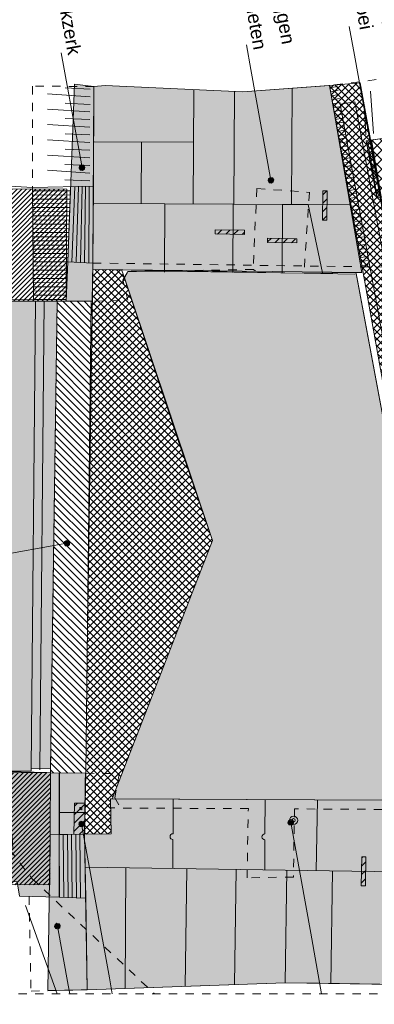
# Model space of a CAD drawing. Extents: x -251883 to 250656, y 0 to 909157.
# Tile 10 of 70: x 5564 to 9810, y 214506 to 226313. Entities that reach past the tile are written whole.
import ezdxf

# ---------------------------------------------------------------- set-up
doc = ezdxf.new("R2010")
doc.units = 0
doc.header["$MEASUREMENT"] = 0
doc.linetypes.add('DASHED', pattern=[200, 100, -100])
doc.layers.add('A-0019-AFDEKVLAK', color=1, linetype='Continuous')
doc.layers.add('A-0070-SYMBOOL', color=8, linetype='Continuous')
pattern_1 = [(45, (0, 0), (-49.497475, 49.497475), [])]
pattern_2 = [(45, (0, 0), (-28.284271, 28.284271), [])]
pattern_3 = [(45, (0, 0), (-42.426407, 42.426407), []), (135, (0, 0), (-42.426407, -42.426407), [])]

# ---------------------------------------------------------------- blocks, each defined once
blk = doc.blocks.new('M-MAATREGELEN_460')
at = {"linetype": 'Continuous', "lineweight": 5}
for color, points in [(254, [(137856, -114718), (137845, -116836), (137542, -116821), (137622, -114692)]), (8, [(137856, -114718), (137990, -114705), (139640, -114781), (140676, -114707), (141067, -116947), (137845, -116912)]), (8, [(137542, -116821), (137845, -116836), (137835, -117292), (137524, -117294)]), (111, [(139276, -120164), (138269, -117156), (138223, -117014), (138262, -116938), (138698, -116934), (140373, -116958), (140977, -116967), (140997, -116960), (142239, -123629), (142167, -123625), (142147, -123512), (141641, -123466), (141530, -123455), (141314, -123277), (138076, -123260)]), (111, [(137104, -122924), (136677, -122927), (135474, -117299), (137157, -117294), (137104, -122896)]), (254, [(137157, -117294), (137415, -117294), (137336, -122899), (137104, -122896)]), (254, [(136884, -123862), (136874, -123687), (136677, -122927), (137445, -122949), (137439, -124440), (136963, -124428), (136939, -124257), (135731, -124228), (135645, -123863)]), (8, [(137745, -123686), (137439, -123690), (137442, -122947), (137760, -122954)]), (8, [(142498, -125501), (142481, -125501), (140145, -125466), (137776, -125550), (137745, -123686), (138062, -123681), (138056, -123260), (141314, -123277, -0.406284), (141530, -123455), (142147, -123512)]), (254, [(137332, -123692), (137745, -123686), (137776, -125550), (137304, -125558)])]:
    blk.add_hatch(color=color, dxfattribs=at).paths.add_polyline_path(points, flags=0)
h = blk.add_hatch(dxfattribs=at)
h.set_pattern_fill('@AV065', color=51, style=0, pattern_type=0)
h.set_pattern_definition(pattern_3)
h.paths.add_polyline_path([(140676, -114707), (141046, -114673), (143035, -125617), (142658, -125724)], flags=0)
h = blk.add_hatch(dxfattribs=at)
h.set_pattern_fill('@AV103', color=213, style=0, pattern_type=0)
h.set_pattern_definition([(135, (0, 0), (-56.568542, -56.568542), []), (45, (0, 0), (-56.568542, 56.568542), [])])
h.paths.add_polyline_path([(143869, -114978), (143976, -115576), (141244, -116052), (141118, -115368)], flags=0)
h = blk.add_hatch(dxfattribs=at)
h.set_pattern_fill('@AV106', color=231, style=0, pattern_type=0)
h.set_pattern_definition(pattern_2)
h.paths.add_polyline_path([(124852, -117234), (124859, -115892), (137531, -115951), (137524, -117294)], flags=0)
h = blk.add_hatch(dxfattribs=at)
h.set_pattern_fill('@AV093', color=154, style=0, pattern_type=0)
h.set_pattern_definition(pattern_1)
h.paths.add_polyline_path([(140649, -115971), (140644, -116321), (140594, -116321), (140599, -115971)], flags=0)
h = blk.add_hatch(dxfattribs=at)
h.set_pattern_fill('@AV093', color=154, style=0, pattern_type=0)
h.set_pattern_definition(pattern_1)
h.paths.add_polyline_path([(139309, -116437), (139659, -116442), (139658, -116492), (139308, -116487)], flags=0)
h = blk.add_hatch(dxfattribs=at)
h.set_pattern_fill('@AV093', color=154, style=0, pattern_type=0)
h.set_pattern_definition(pattern_1)
h.paths.add_polyline_path([(139937, -116539), (140287, -116544), (140286, -116594), (139936, -116589)], flags=0)
h = blk.add_hatch(dxfattribs=at)
h.set_pattern_fill('@AV065', color=51, style=0, pattern_type=0)
h.set_pattern_definition(pattern_3)
h.paths.add_polyline_path([(137845, -116912), (138188, -116916), (138203, -116956), (139276, -120164), (138076, -123260), (138056, -123260), (138062, -123681), (137745, -123686)], flags=0)
h = blk.add_hatch(dxfattribs=at)
h.set_pattern_fill('@AV106', color=231, style=0, pattern_type=0)
h.set_pattern_definition(pattern_2)
h.paths.add_polyline_path([(137335, -122949), (137330, -124292), (124822, -124238), (124825, -122896)], flags=0)
h = blk.add_hatch(dxfattribs=at)
h.set_pattern_fill('@AV093', color=154, style=0, pattern_type=0)
h.set_pattern_definition(pattern_1)
h.paths.add_polyline_path([(137753, -123314), (137745, -123687), (137617, -123685), (137625, -123312)], flags=0)
h = blk.add_hatch(dxfattribs=at)
h.set_pattern_fill('@AV093', color=154, style=0, pattern_type=0)
h.set_pattern_definition(pattern_1)
h.paths.add_polyline_path([(141059, -124305), (141064, -123955), (141114, -123955), (141109, -124305)], flags=0)
at = {"color": 7, "linetype": 'DASHED', "lineweight": 0}
blk.add_lwpolyline([(104154, -125598), (104154, -104598), (158654, -104598), (158654, -125598)], close=True, dxfattribs=at)
at = {"color": 8, "linetype": 'DASHED', "lineweight": 5}
for points in [[(149370, -113606), (140676, -114707)], [(137856, -114718), (137121, -114714), (137122, -115928)], [(139806, -115941), (139766, -116912), (138262, -116938)], [(139806, -115941), (140437, -115988)], [(140443, -115988), (140437, -115988), (140373, -116958)], [(137845, -116836), (141413, -116884)], [(137864, -117293), (138263, -117281), (138204, -117039), (138262, -116938)], [(137760, -122954), (138159, -122959), (138106, -123249), (138156, -123331)], [(137080, -124431), (137103, -125566), (137776, -125550)]]:
    blk.add_lwpolyline(points, dxfattribs=at)
at = {"color": 9, "linetype": 'Continuous', "lineweight": 5}
for points in [[(137512, -114736), (137810, -114749)], [(137810, -114841), (137302, -114806)], [(141203, -115282), (141167, -114774)], [(137809, -115024), (137302, -114990)], [(137512, -114920), (137810, -114933)], [(141098, -115000), (141112, -115299)], [(137511, -115103), (137809, -115116)], [(137809, -115207), (137301, -115173)], [(137808, -115391), (137300, -115356)], [(137510, -115286), (137808, -115299)], [(137510, -115470), (137808, -115483)], [(137807, -115574), (137300, -115540)], [(137509, -115653), (137807, -115666)], [(137807, -115758), (137299, -115723)], [(137508, -115836), (137807, -115850)], [(138182, -125598), (138181, -125596)]]:
    blk.add_lwpolyline(points, dxfattribs=at)
at = {"color": 8, "linetype": 'Continuous', "lineweight": 5}
for points in [[(137856, -114718), (137845, -116836), (137542, -116821), (137622, -114692)], [(137845, -116912), (141067, -116947), (140676, -114707), (139640, -114781), (137990, -114705), (137856, -114718)], [(143869, -114978), (143976, -115576), (141244, -116052), (141118, -115368)], [(124852, -117234), (124859, -115892), (137531, -115951), (137524, -117294)], [(137525, -117273), (137542, -116821), (137845, -116836), (137852, -115915), (137122, -115928), (137134, -117271)], [(137524, -117294), (137835, -117292), (137845, -116836), (137542, -116821)], [(137542, -116821), (137524, -117294), (137835, -117292), (137845, -116836)], [(137335, -122949), (137330, -124292), (124822, -124238), (124825, -122896)], [(137760, -122954), (137442, -122947), (137439, -123690), (137745, -123686)], [(137713, -123366), (137713, -123391), (137688, -123390), (137688, -123365)], [(137710, -123538), (137709, -123563), (137684, -123563), (137685, -123538)], [(137332, -123692), (137745, -123686), (137776, -125550), (137304, -125558)]]:
    blk.add_lwpolyline(points, close=True, dxfattribs=at)
for points in [[(137852, -115915), (137856, -114718), (137990, -114705), (139640, -114781), (140777, -114700)], [(139051, -114754), (139044, -116126)], [(140231, -114742), (140224, -116132)], [(141067, -116947), (140676, -114707)], [(140681, -114736), (140772, -114720)], [(139541, -114776), (139534, -116129)], [(140689, -114783), (140780, -114768)], [(140698, -114831), (140788, -114815)], [(140706, -114878), (140796, -114862)], [(140714, -114925), (140805, -114910)], [(140722, -114973), (140813, -114957)], [(140983, -114904), (140806, -114932), (141790, -120332), (142493, -124147)], [(141979, -120284), (140983, -114904)], [(140731, -115020), (140821, -115004)], [(140739, -115067), (140829, -115052)], [(140747, -115115), (140838, -115099)], [(140747, -115115), (140838, -115100)], [(141244, -116052), (142593, -115821), (143284, -115700), (143176, -115074), (142506, -115167), (141118, -115368)], [(140755, -115162), (140846, -115146)], [(140755, -115163), (140846, -115147)], [(140764, -115209), (140854, -115193)], [(140764, -115210), (140854, -115194)], [(140772, -115257), (140862, -115241)], [(140772, -115257), (140863, -115242)], [(140780, -115304), (140871, -115288)], [(140780, -115305), (140871, -115289)], [(140788, -115351), (140879, -115335)], [(140788, -115352), (140879, -115336)], [(137858, -115380), (139048, -115386)], [(138428, -115383), (138424, -116123)], [(140797, -115399), (140887, -115383)], [(140805, -115447), (140896, -115431)], [(141132, -115366), (141249, -116045)], [(141180, -115359), (141296, -116037)], [(140813, -115494), (140904, -115478)], [(140821, -115541), (140912, -115525)], [(140830, -115589), (140920, -115573)], [(140838, -115636), (140929, -115620)], [(140838, -115637), (140929, -115621)], [(140846, -115683), (140937, -115667)], [(140846, -115684), (140937, -115668)], [(140854, -115730), (140945, -115715)], [(140855, -115731), (140945, -115715)], [(140863, -115778), (140953, -115762)], [(140863, -115779), (140953, -115763)], [(140871, -115825), (140962, -115809)], [(140871, -115826), (140962, -115810)], [(135751, -115849), (137122, -115928), (137122, -115928)], [(137542, -116821), (137576, -115920)], [(137593, -116824), (137626, -115919)], [(137643, -116826), (137673, -115918)], [(137694, -116829), (137714, -115917)], [(137744, -116831), (137755, -115917)], [(137795, -116834), (137801, -115916)], [(140879, -115872), (140970, -115857)], [(140879, -115873), (140970, -115857)], [(140888, -115920), (140978, -115905)], [(137123, -115969), (137574, -115971)], [(137123, -116019), (137572, -116021)], [(140896, -115968), (140986, -115952)], [(140904, -116015), (140995, -115999)], [(140912, -116062), (141003, -116047)], [(137124, -116069), (137570, -116071)], [(137124, -116119), (137568, -116121)], [(137124, -116169), (137566, -116171)], [(137854, -116120), (138704, -116124), (139524, -116129), (140114, -116132), (140424, -116133), (140925, -116136)], [(138704, -116124), (138700, -116944)], [(139524, -116129), (139520, -116949)], [(140114, -116132), (140109, -116952)], [(140596, -116954), (140424, -116133)], [(140921, -116110), (141011, -116094)], [(140929, -116157), (141019, -116141)], [(137125, -116219), (137564, -116221)], [(137125, -116269), (137563, -116271)], [(140937, -116204), (141028, -116189)], [(140945, -116252), (141036, -116236)], [(140954, -116299), (141044, -116283)], [(137126, -116319), (137561, -116321)], [(137126, -116369), (137559, -116371)], [(140962, -116346), (141052, -116331)], [(140970, -116394), (141061, -116378)], [(137127, -116419), (137557, -116421)], [(137127, -116469), (137555, -116471)], [(137128, -116520), (137553, -116521)], [(140978, -116441), (141069, -116425)], [(140987, -116488), (141077, -116472)], [(140995, -116536), (141085, -116520)], [(137128, -116570), (137551, -116571)], [(137129, -116620), (137550, -116621)], [(141003, -116583), (141094, -116567)], [(141011, -116630), (141102, -116614)], [(137129, -116670), (137548, -116671)], [(137129, -116720), (137546, -116721)], [(137130, -116770), (137544, -116771)], [(141020, -116678), (141110, -116662)], [(141028, -116725), (141118, -116709)], [(141036, -116772), (141127, -116756)], [(137130, -116820), (137542, -116821)], [(137131, -116870), (137540, -116872)], [(140373, -116958), (141067, -116947), (141055, -116880), (141161, -116881)], [(141044, -116819), (141135, -116804)], [(141053, -116867), (141143, -116851)], [(137131, -116920), (137538, -116922)], [(137132, -116970), (137536, -116972)], [(140373, -116958), (137845, -116912)], [(138869, -118977), (138203, -116956)], [(139792, -116932), (139766, -116912)], [(142239, -123629), (141004, -116999)], [(137132, -117020), (137535, -117022)], [(137133, -117070), (137533, -117072)], [(137133, -117120), (137531, -117122)], [(137134, -117170), (137529, -117172)], [(137134, -117220), (137527, -117222)], [(135728, -117275), (137128, -117272)], [(137157, -117294), (137104, -122896)], [(137134, -117271), (137128, -117272)], [(137134, -117271), (137525, -117273)], [(137260, -117294), (137210, -122912)], [(137822, -117293), (137415, -117294), (137335, -122949)], [(137414, -117344), (137821, -117343)], [(137760, -122954), (137822, -117293)], [(137412, -117444), (137820, -117444)], [(137413, -117394), (137821, -117393)], [(137410, -117594), (137819, -117594)], [(137411, -117544), (137819, -117543)], [(137412, -117494), (137820, -117493)], [(137409, -117694), (137817, -117694)], [(137410, -117644), (137818, -117644)], [(137408, -117744), (137817, -117744)], [(137408, -117794), (137816, -117794)], [(137405, -117944), (137815, -117944)], [(137406, -117894), (137815, -117894)], [(137407, -117844), (137816, -117844)], [(137404, -118045), (137814, -118044)], [(137405, -117995), (137814, -117994)], [(137403, -118095), (137813, -118094)], [(137403, -118145), (137812, -118144)], [(137401, -118245), (137811, -118244)], [(137401, -118295), (137811, -118294)], [(137402, -118195), (137812, -118194)], [(137399, -118395), (137810, -118394)], [(137400, -118345), (137810, -118344)], [(137398, -118445), (137809, -118444)], [(137398, -118495), (137809, -118494)], [(137396, -118595), (137808, -118594)], [(137396, -118645), (137807, -118645)], [(137397, -118545), (137808, -118544)], [(137394, -118745), (137806, -118745)], [(137395, -118695), (137806, -118695)], [(137392, -118895), (137804, -118895)], [(137393, -118845), (137805, -118845)], [(137394, -118795), (137805, -118795)], [(137391, -118945), (137804, -118945)], [(137391, -118995), (137803, -118995)], [(138076, -123260), (139276, -120164), (138869, -118977)], [(137389, -119096), (137802, -119095)], [(137390, -119046), (137803, -119045)], [(137387, -119246), (137800, -119245)], [(137388, -119196), (137801, -119195)], [(137389, -119146), (137802, -119145)], [(137386, -119346), (137799, -119345)], [(137387, -119296), (137800, -119295)], [(137384, -119446), (137798, -119445)], [(137385, -119396), (137799, -119395)], [(137382, -119596), (137797, -119595)], [(137383, -119546), (137797, -119545)], [(137384, -119496), (137798, -119495)], [(137381, -119696), (137796, -119696)], [(137382, -119646), (137796, -119645)], [(137380, -119746), (137795, -119746)], [(137380, -119796), (137794, -119796)], [(137377, -119946), (137793, -119946)], [(137378, -119896), (137793, -119896)], [(137379, -119846), (137794, -119846)], [(137376, -120046), (137792, -120046)], [(137377, -119996), (137792, -119996)], [(137374, -120197), (137790, -120196)], [(137375, -120096), (137791, -120096)], [(137375, -120147), (137791, -120146)], [(137373, -120247), (137790, -120246)], [(137373, -120297), (137789, -120296)], [(137371, -120397), (137788, -120396)], [(137372, -120347), (137788, -120346)], [(137369, -120547), (137786, -120546)], [(137370, -120447), (137787, -120446)], [(137370, -120497), (137787, -120496)], [(137368, -120597), (137786, -120596)], [(137368, -120647), (137785, -120646)], [(137366, -120747), (137784, -120746)], [(137367, -120697), (137785, -120696)], [(137364, -120897), (137782, -120897)], [(137365, -120847), (137783, -120847)], [(137366, -120797), (137784, -120797)], [(137363, -120947), (137782, -120947)], [(137363, -120997), (137781, -120997)], [(137361, -121097), (137780, -121097)], [(137362, -121047), (137781, -121047)], [(137359, -121248), (137779, -121247)], [(137360, -121197), (137779, -121197)], [(137361, -121147), (137780, -121147)], [(137358, -121298), (137778, -121297)], [(137358, -121348), (137777, -121347)], [(137356, -121448), (137776, -121447)], [(137357, -121398), (137777, -121397)], [(137354, -121598), (137775, -121597)], [(137355, -121548), (137775, -121547)], [(137356, -121498), (137776, -121497)], [(137353, -121698), (137774, -121697)], [(137354, -121648), (137774, -121647)], [(137351, -121848), (137772, -121847)], [(137352, -121748), (137773, -121747)], [(137352, -121798), (137773, -121797)], [(137349, -121948), (137771, -121948)], [(137350, -121898), (137771, -121898)], [(137348, -122048), (137770, -122048)], [(137349, -121998), (137770, -121998)], [(137346, -122198), (137768, -122198)], [(137347, -122098), (137769, -122098)], [(137347, -122148), (137769, -122148)], [(137344, -122298), (137767, -122298)], [(137345, -122248), (137768, -122248)], [(137343, -122399), (137766, -122398)], [(137344, -122349), (137766, -122348)], [(137341, -122549), (137764, -122548)], [(137342, -122449), (137765, -122448)], [(137342, -122499), (137765, -122498)], [(137340, -122599), (137764, -122598)], [(137340, -122649), (137763, -122648)], [(137338, -122749), (137762, -122748)], [(137339, -122699), (137763, -122698)], [(137336, -122899), (137760, -122898)], [(137337, -122799), (137762, -122798)], [(137337, -122849), (137761, -122848)], [(137439, -124440), (136963, -124428), (136939, -124257), (135731, -124228), (135645, -123863), (136884, -123862), (136877, -123699), (136677, -122927), (137445, -122949)], [(137445, -122949), (137335, -122949)], [(138232, -125533), (137776, -125550), (137760, -124453), (137439, -124440), (137445, -122949), (137760, -122954), (137745, -123686), (138062, -123681)], [(138062, -123681), (138056, -123260)], [(140533, -123273), (140520, -124122)], [(137750, -123426), (137443, -123425)], [(137745, -123686), (137439, -123690)], [(137439, -123690), (137446, -124444)], [(137489, -123690), (137496, -124445)], [(137539, -123689), (137546, -124447)], [(137589, -123688), (137596, -124448)], [(137639, -123687), (137646, -124450)], [(137689, -123687), (137696, -124451)], [(137745, -123686), (137748, -123638), (137749, -123638)], [(137760, -124453), (137745, -123686)], [(141745, -124140), (137752, -124080)], [(138239, -124088), (138232, -125533)], [(138971, -124099), (138950, -125509)], [(139562, -124107), (139541, -125488)], [(139692, -124178), (139690, -124207)], [(140165, -124116), (140145, -125466)], [(140715, -124124), (140695, -125474)], [(137035, -124538), (137416, -125598)], [(142481, -125501), (140557, -125472), (140145, -125466), (138232, -125533)]]:
    blk.add_lwpolyline(points, dxfattribs=at)
at = {"color": 2, "linetype": 'Continuous', "lineweight": 5}
blk.add_lwpolyline([(142635, -125598), (140676, -114707), (141046, -114673), (143032, -125598)], dxfattribs=at)
at = {"color": 154, "linetype": 'Continuous', "lineweight": 5}
for points in [[(140649, -115971), (140644, -116321), (140594, -116321), (140599, -115971)], [(139309, -116437), (139659, -116442), (139658, -116492), (139308, -116487)], [(139937, -116539), (140287, -116544), (140286, -116594), (139936, -116589)], [(137753, -123314), (137745, -123687), (137617, -123685), (137625, -123312)], [(141059, -124305), (141064, -123955), (141114, -123955), (141109, -124305)]]:
    blk.add_lwpolyline(points, close=True, dxfattribs=at)
at = {"color": 2, "linetype": 'Continuous', "lineweight": 5}
blk.add_lwpolyline([(137845, -116912), (138188, -116916), (138203, -116956), (139276, -120164), (138076, -123260), (138056, -123260), (138062, -123681), (137745, -123686)], close=True, dxfattribs=at)
at = {"color": 111, "linetype": 'Continuous', "lineweight": 5}
for points in [[(138076, -123260), (141314, -123277), (141530, -123455), (141641, -123466), (142147, -123512), (142167, -123625), (142239, -123629), (140997, -116960), (140977, -116967), (140373, -116958), (138698, -116934), (138262, -116938), (138223, -117014), (138269, -117156), (139276, -120164)], [(137104, -122896), (137157, -117294), (135474, -117299), (136677, -122927), (137104, -122924)]]:
    blk.add_lwpolyline(points, close=True, dxfattribs=at)
at = {"color": 254, "linetype": 'Continuous', "lineweight": 5}
for points in [[(137104, -122896), (137336, -122899), (137415, -117294), (137157, -117294)], [(135645, -123863), (135731, -124228), (136939, -124257), (136963, -124428), (137439, -124440), (137445, -122949), (136677, -122927), (136874, -123687), (136884, -123862)]]:
    blk.add_lwpolyline(points, close=True, dxfattribs=at)
at = {"color": 8, "linetype": 'Continuous', "lineweight": 5}
blk.add_lwpolyline([(142498, -125501), (142481, -125501), (140145, -125466), (137776, -125550), (137745, -123686), (138062, -123681), (138056, -123260), (141314, -123277, -0.406284), (141530, -123455), (142147, -123512)], format="xyb", close=True, dxfattribs=at)
for points in [[(138056, -123260), (141314, -123277, -0.406184), (141530, -123455), (142147, -123512)], [(138801, -124096), (138803, -123749, -0.999342), (138804, -123679), (138806, -123264)], [(139902, -124112), (139904, -123752, -0.999342), (139904, -123682), (139906, -123267)]]:
    blk.add_lwpolyline(points, format="xyb", dxfattribs=at)
at = {"color": 8, "linetype": 'DASHED', "lineweight": 5}
blk.add_lwpolyline([(142167, -123625), (141456, -123559, 0.324876), (141308, -123387), (140260, -123381), (140245, -124198), (139690, -124207), (139706, -123378), (138057, -123370)], format="xyb", dxfattribs=at)
at = {"color": 251, "linetype": 'DASHED', "lineweight": 5}
blk.add_lwpolyline([(136701, -123609), (136724, -123711), (137114, -124215), (138582, -125598)], dxfattribs=at)
at = {"color": 8, "linetype": 'Continuous', "lineweight": 5}
for radius in [50, 20]:
    blk.add_circle((140248, -123518), radius, dxfattribs=at)
at = {"layer": 'A-0070-SYMBOOL', "color": 8, "linetype": 'Continuous', "lineweight": 5}
for points in [[(141339, -116360), (140976, -114342), (140914, -113998)], [(137714, -115691), (137666, -115425), (137466, -114314)], [(137709, -123563), (138041, -125405), (138075, -125598)], [(140215, -123544), (140454, -124872), (140584, -125598)], [(137420, -124787), (137547, -125494), (137566, -125598)]]:
    blk.add_lwpolyline(points, dxfattribs=at)
for points in [[(137707, -115657), (137685, -115671), (137679, -115698), (137694, -115720), (137720, -115726), (137742, -115711), (137748, -115685), (137734, -115663)], [(137709, -115667), (137693, -115677), (137689, -115696), (137699, -115712), (137718, -115716), (137734, -115706), (137738, -115687), (137728, -115671)], [(137711, -115677), (137701, -115683), (137699, -115694), (137705, -115704), (137716, -115706), (137726, -115700), (137728, -115689), (137722, -115679)], [(137713, -115687), (137710, -115689), (137709, -115692), (137711, -115696), (137715, -115696), (137718, -115694), (137719, -115691), (137716, -115687)], [(139970, -115809), (139948, -115823), (139942, -115849), (139956, -115872), (139982, -115878), (140005, -115863), (140011, -115837), (139996, -115814)], [(139972, -115819), (139956, -115829), (139952, -115848), (139962, -115864), (139981, -115868), (139997, -115857), (140001, -115839), (139991, -115823)], [(139974, -115828), (139964, -115835), (139962, -115846), (139968, -115856), (139979, -115858), (139989, -115852), (139991, -115841), (139985, -115831)], [(139975, -115838), (139972, -115840), (139971, -115844), (139973, -115847), (139977, -115848), (139980, -115846), (139981, -115842), (139979, -115839)], [(137715, -123598), (137689, -123592), (137675, -123570), (137680, -123543), (137703, -123529), (137729, -123535), (137744, -123557), (137738, -123583)], [(137714, -123588), (137695, -123584), (137685, -123568), (137689, -123549), (137705, -123539), (137724, -123543), (137734, -123559), (137730, -123578)], [(137712, -123578), (137701, -123576), (137694, -123566), (137697, -123555), (137707, -123549), (137718, -123551), (137724, -123561), (137722, -123572)], [(137710, -123568), (137706, -123568), (137704, -123564), (137705, -123561), (137708, -123559), (137712, -123559), (137714, -123563), (137713, -123566)], [(140221, -123578), (140195, -123573), (140180, -123550), (140186, -123524), (140209, -123509), (140235, -123515), (140249, -123538), (140244, -123564)], [(140219, -123568), (140201, -123564), (140190, -123548), (140194, -123530), (140210, -123519), (140229, -123523), (140239, -123539), (140235, -123558)], [(140218, -123559), (140206, -123556), (140200, -123546), (140203, -123535), (140212, -123529), (140223, -123531), (140230, -123541), (140227, -123552)], [(140216, -123549), (140212, -123548), (140210, -123545), (140211, -123541), (140214, -123539), (140218, -123540), (140220, -123543), (140219, -123547)], [(137426, -124822), (137400, -124816), (137385, -124793), (137391, -124767), (137414, -124753), (137440, -124759), (137454, -124781), (137448, -124807)], [(137424, -124812), (137405, -124808), (137395, -124792), (137399, -124773), (137415, -124763), (137434, -124767), (137444, -124783), (137440, -124802)], [(137422, -124802), (137411, -124800), (137405, -124790), (137407, -124779), (137417, -124772), (137428, -124775), (137434, -124785), (137432, -124796)], [(137421, -124792), (137417, -124791), (137415, -124788), (137416, -124784), (137419, -124782), (137423, -124783), (137425, -124786), (137424, -124790)]]:
    blk.add_lwpolyline(points, close=True, dxfattribs=at)
at = {"layer": 'A-0070-SYMBOOL', "color": 7, "linetype": 'Continuous', "char_height": 162, "attachment_point": 7, "rotation": 280.2, "line_spacing_factor": 0.933333}
for s, insert in [('{\\fArial|b0|i0|c12|p0;nieuw metselwerk tussen spoorlijn,}', (140670, -110551)), ('{\\fArial|b0|i0|c12|p0;nieuwe zandstenen dekzerk}', (137047, -111590))]:
    blk.add_mtext(s, dxfattribs=dict(at, insert=insert))
at = {"linetype": 'Continuous'}
blk.add_wipeout([(137415, -117294), (137822, -117293), (137760, -122954), (137335, -122949)], dxfattribs=at)
blk.add_wipeout([(138781, -109200), (139356, -109096), (140275, -114202), (139699, -114305)], dxfattribs=at).dxf.layer = 'A-0019-AFDEKVLAK'
at = {"linetype": 'Continuous', "lineweight": 5}
h = blk.add_hatch(dxfattribs=at)
h.set_pattern_fill('@AV060m', color=1, style=0, pattern_type=0)
h.set_pattern_definition([(135, (0, 0), (-42.426407, -42.426407), [])])
h.paths.add_polyline_path([(137415, -117294), (137822, -117293), (137760, -122954), (137335, -122949)], flags=0)
at = {"color": 1, "linetype": 'Continuous', "lineweight": 5}
blk.add_lwpolyline([(137415, -117294), (137822, -117293), (137760, -122954), (137335, -122949)], close=True, dxfattribs=at)
at = {"layer": 'A-0070-SYMBOOL', "color": 8, "linetype": 'Continuous', "lineweight": 5}
for points in [[(139976, -115843), (139737, -114515), (139684, -114219)], [(137533, -120196), (136644, -120356), (136599, -120110)]]:
    blk.add_lwpolyline(points, dxfattribs=at)
for points in [[(137527, -120162), (137504, -120176), (137499, -120203), (137513, -120225), (137539, -120231), (137562, -120216), (137568, -120190), (137553, -120168)], [(137529, -120172), (137513, -120182), (137508, -120201), (137519, -120217), (137538, -120221), (137554, -120211), (137558, -120192), (137547, -120176)], [(137530, -120182), (137521, -120188), (137518, -120199), (137524, -120209), (137536, -120211), (137545, -120205), (137548, -120194), (137542, -120184)], [(137532, -120191), (137529, -120193), (137528, -120197), (137530, -120200), (137534, -120201), (137537, -120199), (137538, -120195), (137536, -120192)]]:
    blk.add_lwpolyline(points, close=True, dxfattribs=at)
at = {"layer": 'A-0070-SYMBOOL', "color": 7, "linetype": 'Continuous', "char_height": 162, "attachment_point": 7, "rotation": 280.2, "line_spacing_factor": 0.933333}
for s, insert in [('{\\fArial|b0|i0|c12|p0;van zerken en herstel zandstenen d.m.v. inschieten}', (138855, -109213)), ('{\\fArial|b0|i0|c12|p0;verwijderen alle krammen, opnieuw vastleggen}', (139229, -109601)), ('{\\fArial|b0|i0|c12|p0;op lager niveau, verwijderen plantengroei}', (140263, -109983))]:
    blk.add_mtext(s, dxfattribs=dict(at, insert=insert))

msp = doc.modelspace()

# ---------------------------------------------------------------- block references
msp.add_blockref('M-MAATREGELEN_460', (-131404, 340230))

doc.saveas('drawing.dxf')
